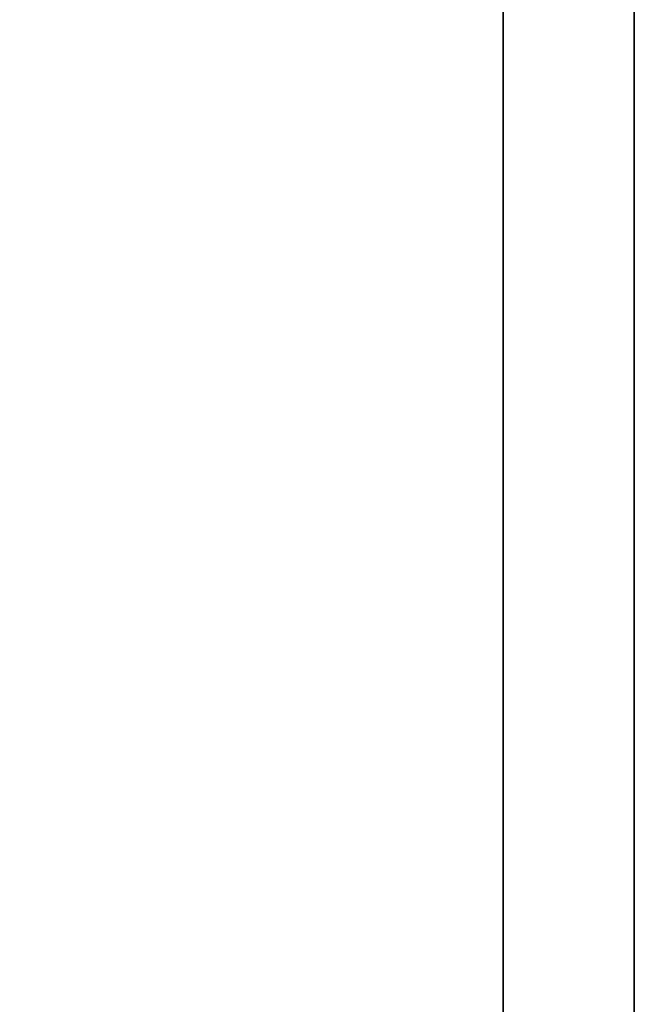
# Model space of a CAD drawing. Header units: millimetres. Extents: x 29 to 179, y 53 to 127.
# Tile 29 of 52: x 123.51 to 123.788, y 91.816 to 92.262. Entities that reach past the tile are written whole.
import ezdxf

# ---------------------------------------------------------------- set-up
doc = ezdxf.new("R2010")
doc.units = ezdxf.units.MM
doc.layers.add('DIM', color=4, linetype='CONTINUOUS')
doc.layers.add('layer 1', color=7, linetype='CONTINUOUS')

# ---------------------------------------------------------------- blocks, each defined once
blk = doc.blocks.new('TBI MOTION logo(完整正式版)')
at = {"layer": 'layer 1', "color": 22, "lineweight": 35}
blk.add_open_spline([(75.90875, -9.47875), (75.90875, -9.47875), (75.90875, -12.28625), (75.90875, -12.28625), (75.90875, -12.28625), (75.90875, -12.28625), (75.90875, -12.47875), (75.90875, -12.47875), (75.90875, -12.47875), (75.90875, -12.47875), (75.71625, -12.47875), (75.71625, -12.47875), (75.71625, -12.47875), (75.71625, -12.47875), (-88.32875, -12.47875), (-88.32875, -12.47875), (-88.32875, -12.47875), (-88.32875, -12.47875), (-88.32875, -13.29375), (-88.32875, -13.29375), (-88.32875, -13.29375), (-88.32875, -13.29375), (82.89125, -13.29375), (82.89125, -13.29375), (82.89125, -13.29375), (82.89125, -13.29375), (75.90875, -9.47875), (75.90875, -9.47875)], degree=3, knots=[0, 0, 0, 0, 0.1428571, 0.1428571, 0.1428571, 0.1428572, 0.2857143, 0.2857143, 0.2857143, 0.2857143, 0.4285714, 0.4285714, 0.4285714, 0.4285714, 0.5714286, 0.5714286, 0.5714286, 0.5714286, 0.7142857, 0.7142857, 0.7142857, 0.7142857, 0.8571429, 0.8571429, 0.8571429, 0.8571429, 1, 1, 1, 1], dxfattribs=at)

msp = doc.modelspace()

# ---------------------------------------------------------------- block references
at = {"layer": 'DIM', "color": 7, "xscale": 0.0729737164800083, "yscale": 0.0729737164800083, "zscale": 0.0729737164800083, "rotation": 90}
msp.add_blockref('TBI MOTION logo(完整正式版)', (122.81799, 96.92364), dxfattribs=at)

doc.saveas('drawing.dxf')
